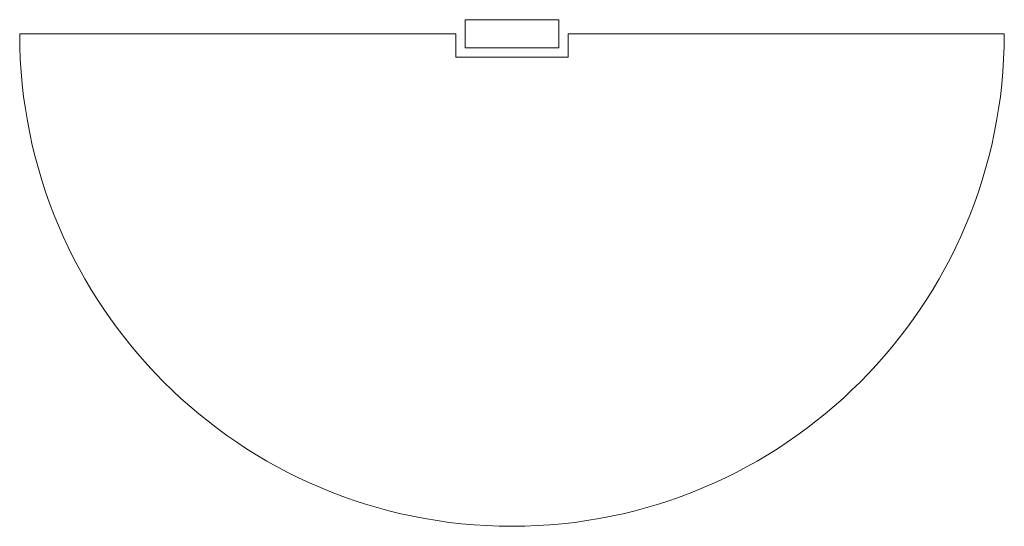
# Model space of a CAD drawing. Header units: millimetres. Extents: x 19475 to 20524, y 36967 to 37507.
import ezdxf

# ---------------------------------------------------------------- set-up
doc = ezdxf.new("R2010")
doc.units = ezdxf.units.MM
doc.header["$LTSCALE"] = 30
doc.layers.get('0').update_dxf_attribs({"lineweight": 5})
doc.layers.add('01MB-Mobiliar-fett', color=3, linetype='Continuous', lineweight=25)

# ---------------------------------------------------------------- blocks, each defined once
blk = doc.blocks.new('*U191')
at = {"layer": '01MB-Mobiliar-fett', "lineweight": 5}
for p, q in [((-524.5, 0), (-60, 0)), ((-60, 0), (-60, -25)), ((60, 0), (60, -25)), ((60, 0), (524.5, 0)), ((60, -25), (-60, -25))]:
    blk.add_line(p, q, dxfattribs=at)
blk.add_lwpolyline([(-50, -15), (50, -15), (50, 15), (-50, 15)], close=True, dxfattribs=at)
blk.add_arc((0, 0), 524.5, 180, 0, dxfattribs=at)

msp = doc.modelspace()

# ---------------------------------------------------------------- block references
at = {"lineweight": 5}
msp.add_blockref('*U191', (19999.3, 37491.8), dxfattribs=at)

doc.saveas('drawing.dxf')
